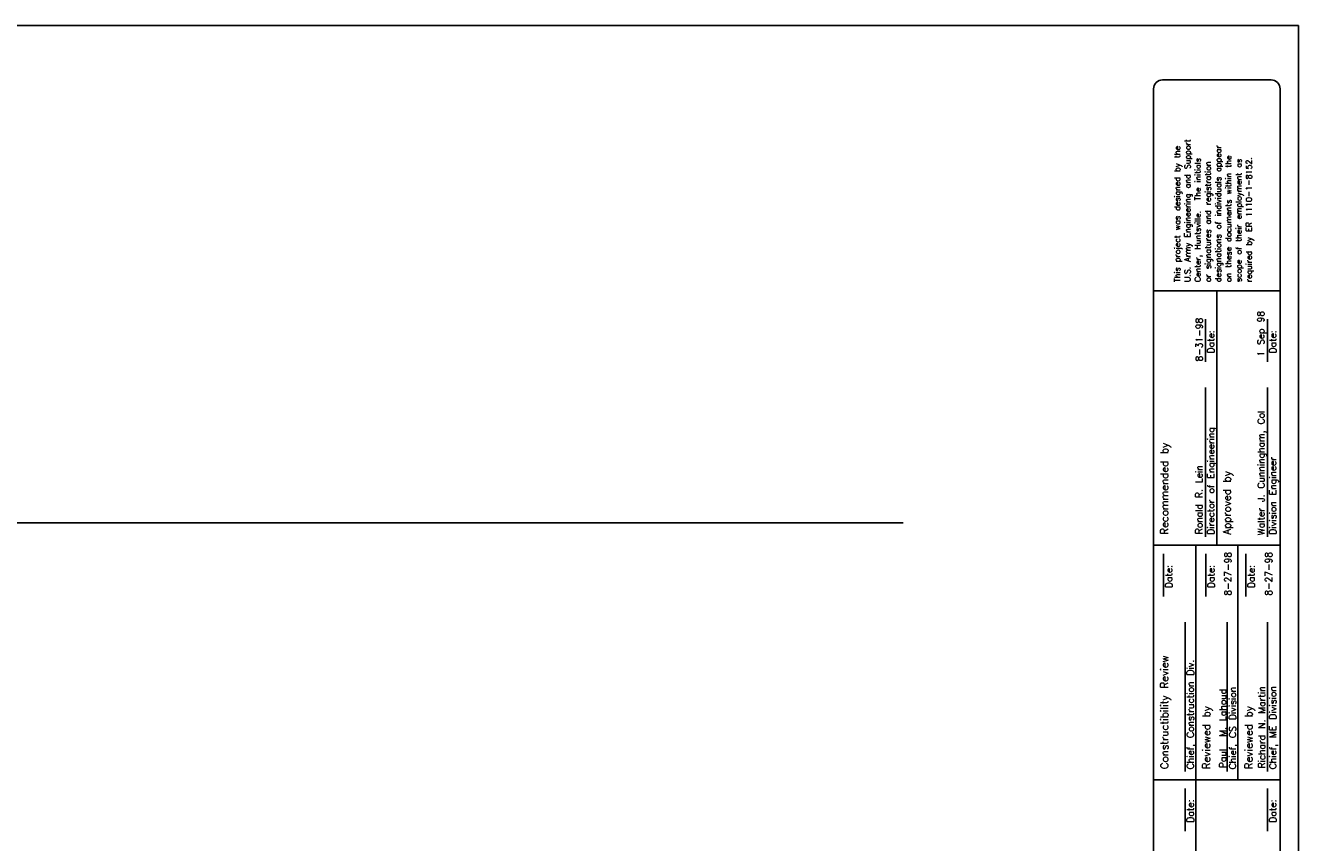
# Model space of a CAD drawing. Extents: x 0 to 1154, y 0 to 483.
# Tile 3 of 6: x 176 to 354, y 136 to 250. Entities that reach past the tile are written whole.
import ezdxf

# ---------------------------------------------------------------- set-up
doc = ezdxf.new("R2010")
doc.units = 0
doc.header["$LTSCALE"] = 25.4
doc.header["$MEASUREMENT"] = 0
doc.layers.add('1', color=7, linetype='CONTINUOUS')
doc.layers.add('MG-BDR-TXT', color=7, linetype='CONTINUOUS')
doc.styles.add('TXT_SHX', font='txt.shx')

msp = doc.modelspace()

# ---------------------------------------------------------------- linework, layer by layer
at = {"layer": '1', "color": 3, "linetype": 'CONTINUOUS'}
msp.add_line((0, 250.04), (354.01, 250.04), dxfattribs=at)
at = {"layer": '1', "color": 7, "linetype": 'CONTINUOUS'}
for p, q in [((354.01, 250.04), (0, 250.04)), ((354.01, 0), (354.01, 250.04)), ((350.19, 242.45), (335.04, 242.45)), ((333.77, 241.18), (333.77, 182.27)), ((351.45, 182.27), (351.45, 241.18)), ((351.45, 213), (333.77, 213)), ((333.78, 211.81), (333.78, 113.24)), ((342.62, 213), (342.62, 177.48)), ((351.46, 113.24), (351.46, 211.81)), ((341.04, 209.04), (341.04, 203.09)), ((349.68, 209.04), (349.68, 203.09)), ((341.04, 199.51), (341.04, 178.67)), ((349.68, 199.51), (349.68, 178.67)), ((351.46, 177.48), (333.78, 177.48)), ((335.17, 176.29), (335.17, 170.33)), ((339.66, 177.48), (339.66, 111.98)), ((341.07, 176.29), (341.07, 170.33)), ((345.56, 177.48), (345.56, 144.73)), ((346.68, 176.29), (346.68, 170.33)), ((338.17, 166.76), (338.17, 145.92)), ((344.07, 166.76), (344.07, 145.92)), ((349.68, 166.76), (349.68, 145.92)), ((351.46, 144.73), (333.78, 144.73)), ((338.17, 143.54), (338.17, 137.58)), ((349.68, 143.54), (349.68, 137.58))]:
    msp.add_line(p, q, dxfattribs=at)
for centre, start, end in [((335.04, 241.18), 90, 180), ((350.19, 241.18), 0, 90)]:
    msp.add_arc(centre, 1.26, start, end, dxfattribs=at)
at = {"layer": 'MG-BDR-TXT', "color": 7, "linetype": 'CONTINUOUS'}
msp.add_line((298.82, 180.6), (33.15, 180.6), dxfattribs=at)

# ---------------------------------------------------------------- texts
at = {"layer": '1', "color": 7, "linetype": 'CONTINUOUS', "style": 'TXT_SHX'}
for s, height, p in [('U.S. Army Engineering and Support ', 0.8035, (338.92, 214.22)), ('designations of individuals appear', 0.8035, (343.2, 214.22)), ('This project was designed by the ', 0.8035, (337.49, 214.22)), ('Center, Huntsville.  The initials', 0.8035, (340.34, 214.22)), ('on these documents within the ', 0.8035, (344.63, 214.22)), ('scope of their employment as ', 0.8035, (346.06, 214.22)), ('or signatures and registration', 0.8035, (341.77, 214.22)), ('required by ER 1110-1-8152.', 0.8035, (347.49, 214.22)), ('1 Sep 98', 0.937, (349.22, 203.82)), ('8-31-98', 0.937, (340.62, 203.13)), ('Date:', 0.938, (342.25, 204.28)), ('Date:', 0.938, (350.89, 204.28)), ('Walter J. Cunningham, Col', 0.9374, (349.25, 178.91)), ('Director of Engineering', 0.9374, (342.25, 178.97)), ('Recommended by', 1.0524, (335.82, 178.97)), ('Division Engineer', 0.9374, (350.89, 178.97)), ('Ronald R. Lein', 0.9374, (340.59, 179.03)), ('Approved by', 1.0524, (344.54, 178.97)), ('Date:', 0.937, (336.38, 171.52)), ('Date:', 0.937, (342.28, 171.52)), ('8-27-98', 0.937, (344.63, 170.44)), ('Date:', 0.937, (347.89, 171.52)), ('8-27-98', 0.937, (350.31, 170.44)), ('Constructibility Review', 1.0524, (335.82, 146.22)), ('Chief, Construction Div.', 0.9374, (339.38, 146.22)), ('Chief, CS Division', 0.9374, (345.28, 146.22)), ('Richard N. Martin', 0.9374, (349.34, 146.33)), ('Chief, ME Division', 0.9374, (350.89, 146.22)), ('Reviewed by', 1.0524, (341.67, 146.22)), ('Paul  M. Lahoud', 0.9374, (343.91, 146.39)), ('Reviewed by', 1.0524, (347.57, 146.22)), ('Date:', 0.937, (339.38, 138.77)), ('Date:', 0.937, (350.89, 138.77))]:
    msp.add_text(s, height=height, rotation=90, dxfattribs=at).set_placement(p)

doc.saveas('drawing.dxf')
